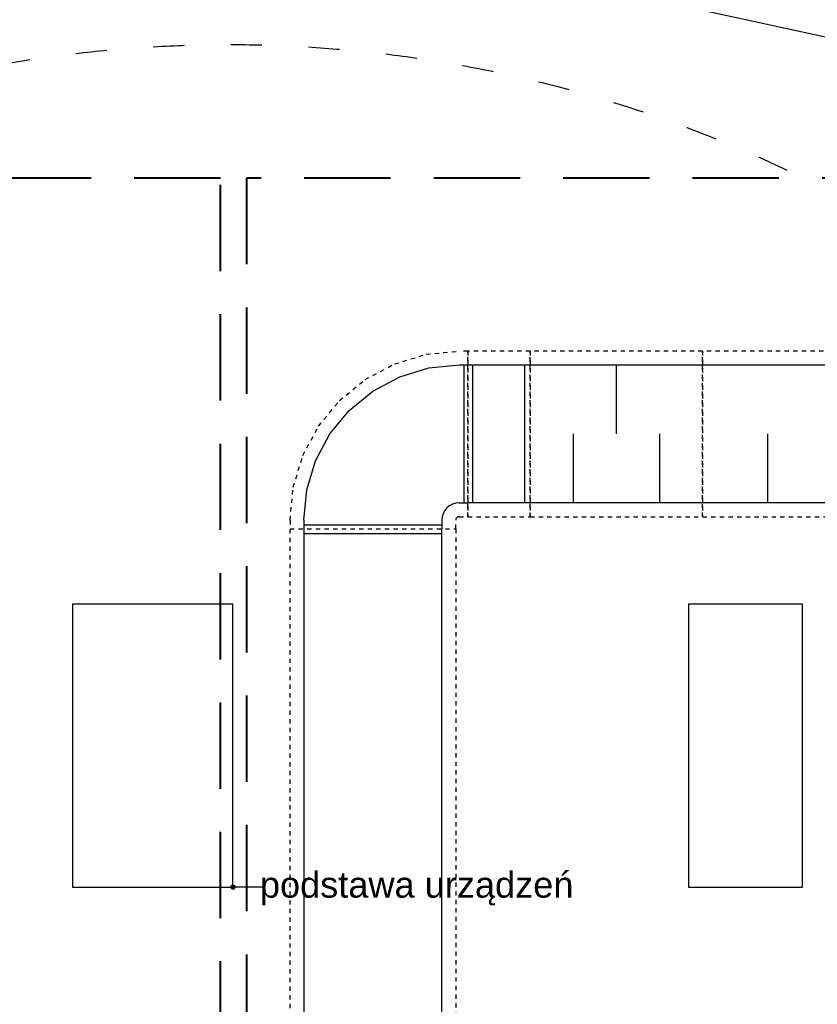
# Model space of a CAD drawing. Header units: millimetres. Extents: x -165365 to -33565, y 7406 to 103342.
# Tile 93 of 256: x -112324 to -107702, y 38597 to 44304. Entities that reach past the tile are written whole.
import ezdxf

# ---------------------------------------------------------------- set-up
doc = ezdxf.new("R2010")
doc.units = ezdxf.units.MM
doc.header["$MEASUREMENT"] = 0
for name, pattern in [('ACAD_ISO03W100', [150, 60, -90]), ('DASHED2', [0.375, 0.25, -0.125]), ('Dashed2cust', [50, 25, -25]), ('Wipeout_Contour', [1000, 0, -1000])]:
    doc.linetypes.add(name, pattern=pattern)
for name, color, linetype in [('___INST__AR_podstawy', 3, 'Continuous'), ('ELEK CIENKIE', 80, 'Continuous'), ('FLUID-W8', 7, 'Continuous'), ('FLUID-W8-INS', 7, 'Continuous'), ('Linia', 252, 'Continuous'), ('Strop', 252, 'Continuous'), ('Słup', 252, 'Continuous'), ('Tekst', 252, 'Continuous')]:
    doc.layers.add(name, color=color, linetype=linetype)
doc.styles.add('Times new roman', font='arial.ttf')

# ---------------------------------------------------------------- blocks, each defined once
blk = doc.blocks.new('A$C67C5DD4D')
at = {"layer": 'Strop', "flags": 128}
for points in [[(14228.5, 0), (57958.5, 0), (57958.5, 1406.8), (57958.5, 1410), (73208.5, 1410), (79708.5, 1410), (79708.5, 6106), (86978.5, 6106), (86978.5, 7196), (86978.5, 9216), (86978.5, 9799.9, 0.032078), (72413, 18233.9, 0.000523), (72183.3, 18342.2, 0.001989), (71307.4, 18749.6, 0.031398), (57338.7, 24062.9, 0.034913), (39523.2, 28246.2), (39523.2, 28246.2), (39523.1, 28246.2, 0.026147), (28486.3, 29455.9)], [(14228.5, 0), (57958.5, 0), (57958.5, 1406.8), (57958.5, 1410), (73208.5, 1410), (79708.5, 1410), (79708.5, 6106), (86978.5, 6106), (86978.5, 7196), (86978.5, 9216), (86978.5, 9799.9, 0.032078), (72413, 18233.9, 0.000523), (72183.3, 18342.2, 0.001989), (71307.4, 18749.6, 0.031398), (57338.7, 24062.9, 0.034913), (39523.2, 28246.2), (39523.2, 28246.2), (39523.1, 28246.2, 0.026147), (28486.3, 29455.9)], [(14228.5, 400), (57558.5, 400), (57558.5, 1406.8), (57558.5, 1810), (73208.5, 1810), (79308.5, 1810), (79308.5, 6506), (86578.5, 6506), (86578.5, 7196), (86578.5, 9216), (86578.5, 9585.9, 0.031662), (72238.7, 17873.9, 0.000515), (72013.1, 17980.2, 0.001987), (71141.1, 18385.8, 0.031396), (57220.2, 23680.9, 0.035679), (39064, 27914.9), (39064, 27915, 0.025197), (28465.5, 29056.5)]]:
    blk.add_lwpolyline(points, format="xyb", dxfattribs=at)
at = {"layer": 'Tekst', "insert": (44383.5, 21617.8), "char_height": 150, "attachment_point": 2, "style": 'Times new roman'}
blk.add_mtext('\\A1;{\\fArial|b0|i0|c0|p38;podstawa urządzeń}', dxfattribs=at)
at = {"color": 254, "linetype": 'Wipeout_Contour', "lineweight": 0, "ltscale": 470413.468744}
blk.add_wipeout([(42389.3, 21529.5), (43319.3, 21529.5), (43319.3, 23169.5), (42389.3, 23169.5)], dxfattribs=at).dxf.layer = 'Słup'
at = {"color": 254, "linetype": 'Wipeout_Contour', "lineweight": 0, "ltscale": 457391.281449}
blk.add_wipeout([(45959.3, 21529.5), (46619.3, 21529.5), (46619.3, 23169.5), (45959.3, 23169.5)], dxfattribs=at).dxf.layer = 'Słup'
at = {"layer": 'Linia', "linetype": 'Continuous'}
blk.add_hatch(color=256, dxfattribs=at).paths.add_polyline_path([(43331.8, 21529.5), (43330.9, 21534.3), (43328.2, 21538.3), (43324.1, 21541.1), (43319.3, 21542), (43314.6, 21541.1), (43310.5, 21538.3), (43307.8, 21534.3), (43306.8, 21529.5), (43307.8, 21524.7), (43310.5, 21520.7), (43314.6, 21518), (43319.3, 21517), (43324.1, 21518), (43328.2, 21520.7), (43330.9, 21524.7)])
at = {"layer": 'Linia'}
blk.add_line((43496.2, 21529.5), (43331.8, 21529.5), dxfattribs=at)
blk.add_circle((43319.3, 21529.5), 12.5, dxfattribs=at)
at = {"layer": 'Słup'}
for p, q in [((43319.3, 23169.5), (42389.3, 23169.5)), ((42389.3, 23169.5), (42389.3, 21529.5)), ((43319.3, 21529.5), (43319.3, 23169.5)), ((46619.3, 23169.5), (45959.3, 23169.5)), ((45959.3, 23169.5), (45959.3, 21529.5)), ((46619.3, 21529.5), (46619.3, 23169.5)), ((42389.3, 21529.5), (43319.3, 21529.5)), ((45959.3, 21529.5), (46619.3, 21529.5))]:
    blk.add_line(p, q, dxfattribs=at)

msp = doc.modelspace()

# ---------------------------------------------------------------- block references
msp.add_blockref('A$C67C5DD4D', (-154407.14734, 17746.99902))

# ---------------------------------------------------------------- next in the draw order: linework, layer by layer
at = {"layer": '___INST__AR_podstawy', "color": 80, "linetype": 'DASHED2', "lineweight": 40, "ltscale": 2000}
msp.add_lwpolyline([(-111160, 43385.96436), (-119460, 43385.96436), (-119460, 32345.96436), (-111160, 32345.96436)], close=True, dxfattribs=at)
at = {"layer": '___INST__AR_podstawy', "color": 10, "linetype": 'DASHED2', "lineweight": 40, "ltscale": 2000}
msp.add_lwpolyline([(-111010, 36271.93996), (-108753.94409, 36271.93996), (-108753.94409, 26371.93996), (-94733.94409, 26371.93996), (-94733.94409, 36271.93996), (-101924.79535, 36271.93996), (-101924.79535, 43385.96436), (-111010, 43385.96436), (-111010, 36271.93996), (-110728.63052, 36271.93996)], dxfattribs=at)
at = {"layer": 'ELEK CIENKIE', "color": 232, "linetype": 'ACAD_ISO03W100', "ltscale": 3}
msp.add_circle((-111113.41336, 36619.62119), 7540, dxfattribs=at)
at = {"layer": 'FLUID-W8', "linetype": 'ByBlock', "extrusion": (0, -1.22465e-16, -1)}
for p, q in [((-109777.48811, 42302.97293, 4925), (-109727.48811, 42302.97293, 4925)), ((-109777.48811, 41502.97293, 4925), (-109727.48811, 41502.97293, 4925)), ((-110677.48811, 41402.97293, 4925), (-110677.48811, 41352.97293, 4925)), ((-109877.48811, 41402.97293, 4925), (-109877.48811, 41352.97293, 4925))]:
    msp.add_line(p, q, dxfattribs=at)
at = {"layer": 'FLUID-W8', "linetype": 'Continuous', "extrusion": (0, -1.22465e-16, -1)}
for p, q in [((-109747.48811, 41502.97293, 4925), (-109747.48811, 42302.97293, 4925)), ((-109877.48811, 41372.97293, 4925), (-110677.48811, 41372.97293, 4925))]:
    msp.add_line(p, q, dxfattribs=at)
at = {"layer": 'FLUID-W8', "linetype": 'ByBlock', "extrusion": (-1.22465e-16, 1, 1.83697e-16)}
for p, q in [((-109727.53707, 42302.97293, 4925), (-109366.53707, 42302.97293, 4925)), ((-109366.53707, 41502.97293, 4925), (-109727.53707, 41502.97293, 4925))]:
    msp.add_line(p, q, dxfattribs=at)
at = {"layer": 'FLUID-W8', "linetype": 'Continuous', "extrusion": (-1.22465e-16, 1, 1.83697e-16)}
for p, q in [((-109697.53707, 41502.97293, 4925), (-109697.53707, 42302.97293, 4925)), ((-109396.53707, 41502.97293, 4925), (-109396.53707, 42302.97293, 4925))]:
    msp.add_line(p, q, dxfattribs=at)
at = {"layer": 'FLUID-W8', "linetype": 'ByBlock', "extrusion": (1.22465e-16, 0, -1)}
for p, q in [((-109366.53707, 42302.97293, 4925), (-108366.53707, 42302.97293, 4925)), ((-108366.53707, 42302.97293, 4925), (-106866.53707, 42302.97293, 4925)), ((-108366.53707, 41502.97293, 4925), (-109366.53707, 41502.97293, 4925)), ((-106866.53707, 41502.97293, 4925), (-108366.53707, 41502.97293, 4925))]:
    msp.add_line(p, q, dxfattribs=at)
at = {"layer": 'FLUID-W8', "linetype": 'Continuous', "extrusion": (1.22465e-16, 0, -1)}
for p, q in [((-108866.53707, 41902.97293, 4925), (-108866.53707, 42302.97293, 4925)), ((-109116.53707, 41902.97293, 4925), (-109116.53707, 41502.97293, 4925)), ((-108616.53707, 41902.97293, 4925), (-108616.53707, 41502.97293, 4925)), ((-107991.53707, 41902.97293, 4925), (-107991.53707, 41502.97293, 4925))]:
    msp.add_line(p, q, dxfattribs=at)
at = {"layer": 'FLUID-W8', "linetype": 'ByBlock'}
for p, q in [((-110677.48811, 41352.96943, 4925), (-110677.48811, 38524.96943, 4925)), ((-109877.48811, 38524.96943, 4925), (-109877.48811, 41352.96943, 4925))]:
    msp.add_line(p, q, dxfattribs=at)
at = {"layer": 'FLUID-W8', "linetype": 'Continuous'}
msp.add_line((-109877.48811, 41322.96943, 4925), (-110677.48811, 41322.96943, 4925), dxfattribs=at)
at = {"layer": 'FLUID-W8', "linetype": 'ByBlock', "extrusion": (0, -1.22465e-16, -1), "elevation": -4925}
for points in [[(110677.48811, 41402.97293), (110660.19486, 41578.55422), (110608.97969, 41747.38802), (110525.81076, 41902.98614), (110413.88421, 42039.36903), (110277.50132, 42151.29558), (110121.9032, 42234.46451), (109953.0694, 42285.67968), (109777.48811, 42302.97293)], [(110677.48811, 41402.97293), (110660.19486, 41578.55422), (110608.97969, 41747.38802), (110525.81076, 41902.98614), (110413.88421, 42039.36903), (110277.50132, 42151.29558), (110121.9032, 42234.46451), (109953.0694, 42285.67968), (109777.48811, 42302.97293)], [(109777.48811, 41502.97293), (109796.99714, 41501.05146), (109815.75645, 41495.36088), (109833.04513, 41486.11989), (109848.19879, 41473.68361), (109860.63507, 41458.52995), (109869.87606, 41441.24127), (109875.56664, 41422.48196), (109877.48811, 41402.97293)], [(109777.48811, 41502.97293), (109796.99714, 41501.05146), (109815.75645, 41495.36088), (109833.04513, 41486.11989), (109848.19879, 41473.68361), (109860.63507, 41458.52995), (109869.87606, 41441.24127), (109875.56664, 41422.48196), (109877.48811, 41402.97293)]]:
    msp.add_lwpolyline(points, dxfattribs=at)
at = {"layer": 'FLUID-W8-INS', "linetype": 'Dashed2cust', "extrusion": (0, -1.22465e-16, -1)}
for p, q in [((-109727.48811, 42382.97293, 4925), (-109777.48811, 42382.97293, 4925)), ((-109727.48811, 41422.97293, 4925), (-109727.48811, 42382.97293, 4925)), ((-110757.48811, 41402.97293, 4925), (-110757.48811, 41352.97293, 4925)), ((-109797.48811, 41352.97293, 4925), (-109797.48811, 41402.97293, 4925)), ((-109777.48811, 41422.97293, 4925), (-109727.48811, 41422.97293, 4925)), ((-110757.48811, 41352.97293, 4925), (-109797.48811, 41352.97293, 4925))]:
    msp.add_line(p, q, dxfattribs=at)
at = {"layer": 'FLUID-W8-INS', "linetype": 'Dashed2cust', "extrusion": (-1.22465e-16, 1, 1.83697e-16)}
for p, q in [((-109727.53707, 42382.97293, 4925), (-109727.53707, 41422.97293, 4925)), ((-109366.53707, 42382.97293, 4925), (-109727.53707, 42382.97293, 4925)), ((-109366.53707, 41422.97293, 4925), (-109366.53707, 42382.97293, 4925)), ((-109727.53707, 41422.97293, 4925), (-109366.53707, 41422.97293, 4925))]:
    msp.add_line(p, q, dxfattribs=at)
at = {"layer": 'FLUID-W8-INS', "linetype": 'Dashed2cust', "extrusion": (1.22465e-16, 0, -1)}
for p, q in [((-108366.53707, 42382.97293, 4925), (-109366.53707, 42382.97293, 4925)), ((-109366.53707, 42382.97293, 4925), (-109366.53707, 41422.97293, 4925)), ((-106866.53707, 42382.97293, 4925), (-108366.53707, 42382.97293, 4925)), ((-108366.53707, 42382.97293, 4925), (-108366.53707, 41422.97293, 4925)), ((-108366.53707, 41422.97293, 4925), (-108366.53707, 42382.97293, 4925)), ((-109366.53707, 41422.97293, 4925), (-108366.53707, 41422.97293, 4925)), ((-108366.53707, 41422.97293, 4925), (-106866.53707, 41422.97293, 4925))]:
    msp.add_line(p, q, dxfattribs=at)
at = {"layer": 'FLUID-W8-INS', "linetype": 'Dashed2cust'}
for p, q in [((-110757.48811, 38524.96943, 4925), (-110757.48811, 41352.96943, 4925)), ((-110757.48811, 41352.96943, 4925), (-109797.48811, 41352.96943, 4925)), ((-109797.48811, 41352.96943, 4925), (-109797.48811, 38524.96943, 4925))]:
    msp.add_line(p, q, dxfattribs=at)
at = {"layer": 'FLUID-W8-INS', "linetype": 'Dashed2cust', "extrusion": (0, -1.22465e-16, -1), "elevation": -4925}
for points in [[(110757.48811, 41402.97293), (110738.65768, 41594.16145), (110682.89005, 41778.00269), (110592.32833, 41947.43176), (110470.45275, 42095.93758), (110321.94694, 42217.81315), (110152.51787, 42308.37487), (109968.67662, 42364.14251), (109777.48811, 42382.97293)], [(109777.48811, 41422.97293), (109781.38992, 41422.58864), (109785.14178, 41421.45052), (109788.59951, 41419.60232), (109791.63024, 41417.11507), (109794.1175, 41414.08434), (109795.9657, 41410.6266), (109797.10381, 41406.87474), (109797.48811, 41402.97293)]]:
    msp.add_lwpolyline(points, dxfattribs=at)

doc.saveas('drawing.dxf')
